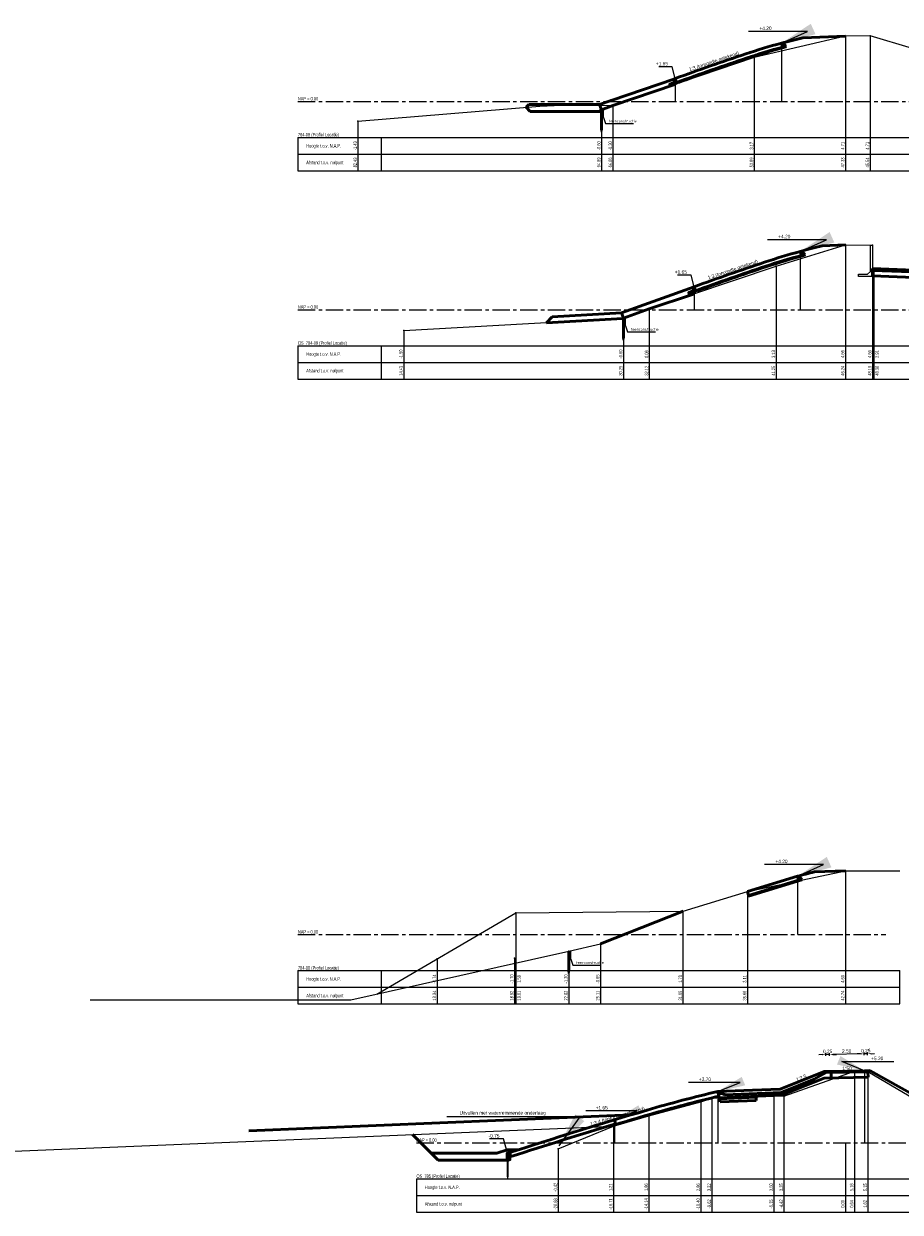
# Model space of a CAD drawing. Header units: metres. Extents: x -7 to 2281, y 7146 to 7816.
# Tile 15 of 29: x 2152 to 2215, y 7491 to 7576. Entities that reach past the tile are written whole.
import ezdxf
from ezdxf.enums import TextEntityAlignment as Align

# ---------------------------------------------------------------- set-up
doc = ezdxf.new("R2010")
doc.units = ezdxf.units.M
doc.linetypes.add('NAP', pattern=[20, 12.5, -2.5, 2.5, -2.5])
for name, color, linetype in [('887', 198, 'Continuous'), ('BS-BETONBAND', 255, 'Continuous'), ('BS-HEKWERK-KL-1_5M', 1, 'Continuous'), ('BS-KANT-KREUKELBERM', 255, 'Continuous'), ('BS-KRUINLIJN', 1, 'Continuous'), ('BS-PERKOENRIJ', 255, 'Continuous'), ('BS-PERKOENRIJ-MET-BETONBAND', 255, 'Continuous'), ('BS-RASTER', 255, 'Continuous'), ('BS-SCHEIDINGSLIJN-TALUDBEKL', 255, 'Continuous'), ('BS-TEENSCHOT-GECONSTRUEERD', 198, 'Continuous'), ('BS-TUSSENBERM', 1, 'Continuous'), ('BS-ZANDLIJN', 32, 'Continuous'), ('BS-ZANDLIJN_NVV', 198, 'Continuous'), ('DP-BS-profiel', 2, 'Continuous'), ('DP-Matenbalk', 7, 'Continuous'), ('DP-Matenbalk_bestaandehoogten', 6, 'Continuous'), ('DP-NAP-lijn', 5, 'NAP'), ('Hoeveelheden', 6, 'Continuous')]:
    doc.layers.add(name, color=color, linetype=linetype)
for name, color, linetype, lineweight in [('DP-BS-maatvoering', 2, 'Continuous', 20), ('DP-BS-matenbalk_verlenglijnen', 253, 'Continuous', 0), ('DP-NW-arcering_betonzuilen', 6, 'Continuous', 25), ('DP-NW-maatvoering', 7, 'Continuous', 35), ('DP-NW-matenbalk_verlenglijnen', 135, 'Continuous', 0), ('DP-NW-profiel', 4, 'Continuous', 50), ('DP-NW-teenschot', 2, 'Continuous', 25), ('DP-NW-Uitvullaag', 1, 'Uitvullaag', 18), ('DP-Uitvullaag', 1, 'Uitvullaag', 18), ('maatvoering-leadr', 7, 'Continuous', 30), ('maatvoering-lin', 7, 'Continuous', 20), ('TM-Glooiing', 4, 'Continuous', 50)]:
    doc.layers.add(name, color=color, linetype=linetype, lineweight=lineweight)
doc.layers.add('DP-NW-arcrand', color=142, linetype='Continuous', plot=False)
doc.styles.add('bestomschr', font='isocp.shx', dxfattribs={"width": 0.96})
doc.styles.add('Ontwnota-dwp-Bruinissepolder tot Grevelingendam$0$StagCAD', font='StagCAD.ttf')
doc.styles.add('StagCAD', font='StagCAD.ttf')
doc.linetypes.add('Uitvullaag', pattern='A,0,-0.005,[191,UITVULLAAG.shx,S=0.007,R=0,X=0,Y=0],-0.5', length=0.505)
doc.dimstyles.new('best-leader 1_100', dxfattribs={"dimscale": 0.1, "dimtxt": 2, "dimasz": 1.6, "dimexe": 0, "dimexo": 0, "dimgap": 0.8, "dimtad": 1, "dimrnd": 0.001, "dimzin": 1, "dimdsep": 46, "dimtxsty": 'bestomschr', "dimblk": 'RAD_PIJL', "dimcen": 0.09, "dimse1": 1, "dimse2": 1, "dimclrd": 212, "dimclre": 1, "dimclrt": 2, "dimazin": 0, "dimtfac": 1, "dimtix": 1, "dimtmove": 0, "dimatfit": 0, "dimfxl": 1, "dimtvp": 0.83, "dimtolj": 1, "dimtzin": 0, "dimlwd": 5, "dimarcsym": 0})
doc.dimstyles.new('GM-maatvoering', dxfattribs={"dimtxt": 2.5, "dimasz": 2.5, "dimexe": 1, "dimexo": 0, "dimgap": 1, "dimtad": 1, "dimrnd": 0.001, "dimzin": 1, "dimdsep": 46, "dimtxsty": 'StagCAD', "dimcen": 0.09, "dimclrd": 1, "dimclre": 1, "dimclrt": 7, "dimazin": 0, "dimtfac": 1, "dimtix": 1, "dimtmove": 0, "dimatfit": 3, "dimfxl": 1, "dimfxlon": 1, "dimtvp": 0.83, "dimtolj": 1, "dimtzin": 0, "dimlwd": 15, "dimlwe": 15, "dimarcsym": 0})
doc.dimstyles.new('leader 1_100', dxfattribs={"dimscale": 0.1, "dimtxt": 2.5, "dimasz": 2, "dimexe": 0, "dimexo": 0, "dimgap": 1, "dimtad": 1, "dimrnd": 0.001, "dimzin": 1, "dimdsep": 46, "dimtxsty": 'StagCAD', "dimblk": 'RAD_PIJL', "dimcen": 0.09, "dimse1": 1, "dimse2": 1, "dimclrd": 1, "dimclre": 1, "dimclrt": 7, "dimazin": 0, "dimtfac": 1, "dimtix": 1, "dimtmove": 0, "dimatfit": 0, "dimfxl": 1, "dimtvp": 0.83, "dimtolj": 1, "dimtzin": 0, "dimlwd": 15, "dimarcsym": 0})
doc.dimstyles.new('Ontwnota-dwp-Bruinissepolder tot Grevelingendam$0$leader 1_100', dxfattribs={"dimscale": 0.1, "dimtxt": 2.5, "dimasz": 2, "dimexe": 0, "dimexo": 0, "dimgap": 1, "dimtad": 1, "dimrnd": 0.001, "dimzin": 1, "dimdsep": 46, "dimtxsty": 'Ontwnota-dwp-Bruinissepolder tot Grevelingendam$0$StagCAD', "dimblk": 'Ontwnota-dwp-Bruinissepolder tot Grevelingendam$0$RAD_PIJL', "dimcen": 0.09, "dimse1": 1, "dimse2": 1, "dimclrd": 1, "dimclre": 1, "dimclrt": 7, "dimazin": 0, "dimtfac": 1, "dimtix": 1, "dimtmove": 0, "dimatfit": 0, "dimfxl": 1, "dimtvp": 0.83, "dimtolj": 1, "dimtzin": 0, "dimlwd": 15, "dimarcsym": 0})

# ---------------------------------------------------------------- blocks, each defined once
blk = doc.blocks.new('Ontwnota-dwp-Bruinissepolder tot Grevelingendam$0$RAD_PIJL')
at = {"color": 1, "linetype": 'Continuous'}
blk.add_solid([(-2.83, -0.75), (-2.83, 0.75), (0, 0)], dxfattribs=at)
blk = doc.blocks.new('123', base_point=(750, -20.1))
at = {"layer": 'BS-HEKWERK-KL-1_5M'}
for points in [[(749.75, -20.35), (750.25, -19.85)], [(750.25, -20.35), (749.75, -19.85)]]:
    blk.add_lwpolyline(points, dxfattribs=at)
blk = doc.blocks.new('15', base_point=(577.872525, -2.976085))
at = {"layer": 'BS-PERKOENRIJ'}
blk.add_lwpolyline([(577.716275, -3.444835), (577.591275, -3.382335), (577.466275, -3.257335), (577.403775, -3.132335), (577.372525, -3.007335), (577.372525, -2.944835), (577.403775, -2.819835), (577.466275, -2.694835), (577.591275, -2.569835), (577.716275, -2.507335), (577.841275, -2.476085), (577.903775, -2.476085), (578.028775, -2.507335), (578.153775, -2.569835), (578.278775, -2.694835), (578.341275, -2.819835), (578.372525, -2.944835), (578.372525, -3.007335), (578.341275, -3.132335), (578.278775, -3.257335), (578.153775, -3.382335), (578.028775, -3.444835), (577.903775, -3.476085), (577.841275, -3.476085)], close=True, dxfattribs=at)
blk = doc.blocks.new('RAD_PIJL')
at = {"color": 1, "linetype": 'Continuous'}
blk.add_solid([(-2.828, -0.75), (-2.828, 0.75), (0, 0)], dxfattribs=at)
blk = doc.blocks.new('*D224')
at = {"layer": 'Defpoints', "color": 0, "transparency": 16777216}
for p in [(2212.383, 7502.194), (2212.409, 7500.898), (2212.659, 7500.903)]:
    blk.add_point(p, dxfattribs=at)
at = {"layer": 'maatvoering-lin', "color": 1, "lineweight": 15, "transparency": 16777216}
for p, q in [((2212.133, 7502.189), (2211.883, 7502.184)), ((2212.385, 7502.094), (2212.381, 7502.294)), ((2212.633, 7502.199), (2212.383, 7502.194)), ((2212.635, 7502.099), (2212.631, 7502.299)), ((2212.883, 7502.204), (2213.133, 7502.209))]:
    blk.add_line(p, q, dxfattribs=at)
at = {"layer": 'maatvoering-lin', "color": 1, "transparency": 16777216}
for points in [[(2212.133, 7502.231), (2212.134, 7502.147), (2212.383, 7502.194)], [(2212.882, 7502.246), (2212.884, 7502.162), (2212.633, 7502.199)]]:
    blk.add_solid(points, dxfattribs=at)
at = {"layer": 'maatvoering-lin', "color": 7, "transparency": 16777216, "insert": (2212.504, 7502.422), "char_height": 0.25, "attachment_point": 5, "rotation": 1.14576, "style": 'StagCAD'}
blk.add_mtext('\\A1;0.25', dxfattribs=at)
blk = doc.blocks.new('*D225')
at = {"layer": 'Defpoints', "color": 0, "transparency": 16777216}
for p in [(2209.883, 7502.144), (2212.409, 7500.898), (2209.909, 7500.848)]:
    blk.add_point(p, dxfattribs=at)
at = {"layer": 'maatvoering-lin', "color": 1, "lineweight": 15, "transparency": 16777216}
for p, q in [((2209.885, 7502.044), (2209.881, 7502.244)), ((2212.133, 7502.189), (2210.133, 7502.149)), ((2212.385, 7502.094), (2212.381, 7502.294))]:
    blk.add_line(p, q, dxfattribs=at)
at = {"layer": 'maatvoering-lin', "color": 1, "transparency": 16777216}
for points in [[(2210.132, 7502.191), (2210.134, 7502.107), (2209.883, 7502.144)], [(2212.133, 7502.231), (2212.134, 7502.147), (2212.383, 7502.194)]]:
    blk.add_solid(points, dxfattribs=at)
at = {"layer": 'maatvoering-lin', "color": 7, "transparency": 16777216, "insert": (2211.129, 7502.394), "char_height": 0.25, "attachment_point": 5, "rotation": 1.14576, "style": 'StagCAD'}
blk.add_mtext('\\A1;2.50', dxfattribs=at)
blk = doc.blocks.new('*D226')
at = {"layer": 'Defpoints', "color": 0, "transparency": 16777216}
for p in [(2209.633, 7502.139), (2209.659, 7500.843), (2209.909, 7500.848)]:
    blk.add_point(p, dxfattribs=at)
at = {"layer": 'maatvoering-lin', "color": 1, "lineweight": 15, "transparency": 16777216}
for p, q in [((2209.383, 7502.134), (2209.133, 7502.129)), ((2209.635, 7502.039), (2209.631, 7502.239)), ((2209.883, 7502.144), (2209.633, 7502.139)), ((2209.885, 7502.044), (2209.881, 7502.244)), ((2210.133, 7502.149), (2210.383, 7502.154))]:
    blk.add_line(p, q, dxfattribs=at)
at = {"layer": 'maatvoering-lin', "color": 1, "transparency": 16777216}
for points in [[(2209.382, 7502.176), (2209.384, 7502.092), (2209.633, 7502.139)], [(2210.132, 7502.191), (2210.134, 7502.107), (2209.883, 7502.144)]]:
    blk.add_solid(points, dxfattribs=at)
at = {"layer": 'maatvoering-lin', "color": 7, "transparency": 16777216, "insert": (2209.754, 7502.367), "char_height": 0.25, "attachment_point": 5, "rotation": 1.14576, "style": 'StagCAD'}
blk.add_mtext('\\A1;0.25', dxfattribs=at)
blk = doc.blocks.new('dwp3a')
at = {"layer": 'DP-NW-arcrand'}
blk.add_line((7.975, 2.326), (8, 2.23), dxfattribs=at)
blk.add_lwpolyline([(0.259, -0.331, -0.006943), (5.202, 1.393, -0.015584), (8, 2.23, -0.015584)], format="xyb", dxfattribs=at)
at = {"layer": 'DP-NW-matenbalk_verlenglijnen'}
for points in [[(7.65, 2.55), (7.65, -1.65)], [(0, 0), (0, -1.65)]]:
    blk.add_lwpolyline(points, dxfattribs=at)
at = {"layer": 'DP-NW-profiel'}
for p, q in [((7.65, 2.55), (7.751, 2.55)), ((7.65, 2.55), (7.727, 2.26)), ((7.975, 2.326), (7.751, 2.55)), ((0, 0), (0.1, -0.283))]:
    blk.add_line(p, q, dxfattribs=at)
for points in [[(0, 0, -0.007115), (5.076, 1.773, -0.014227), (7.65, 2.55, -0.014227)], [(0.1, -0.283, -0.007119), (5.171, 1.488, -0.01422), (7.727, 2.26, -0.01422)], [(7.727, 2.26, -0.001364), (7.975, 2.326)]]:
    blk.add_lwpolyline(points, format="xyb", dxfattribs=at)
at = {"layer": 'DP-Uitvullaag', "ltscale": 4, "flags": 128}
blk.add_lwpolyline([(0.147, -0.266, -0.007052), (5.171, 1.488, -0.018123), (7.977, 2.319)], format="xyb", dxfattribs=at)
at = {"layer": 'DP-NW-maatvoering', "style": 'StagCAD'}
blk.add_text('1:3 (tonrondte getekend)', height=0.25, rotation=18.52882, dxfattribs=at).set_placement((2.854, 1.06), align=Align.BOTTOM_CENTER)
at = {"layer": 'DP-NW-maatvoering', "color": 7, "char_height": 0.25, "attachment_point": 9}
for s, insert, style in [('\\A1;+4.20', (6.938, 3.494), 'StagCAD'), ('\\A1;+1.65', (-0.515, 0.945), 'Ontwnota-dwp-Bruinissepolder tot Grevelingendam$0$StagCAD')]:
    blk.add_mtext(s, dxfattribs=dict(at, insert=insert, style=style))
at = {"layer": 'DP-NW-maatvoering', "annotation_type": 0, "has_hookline": 1, "hookline_direction": 1}
for points, dimstyle, override, text_width in [([(7.65, 2.55), (9.538, 3.394), (7.038, 3.394)], 'GM-maatvoering', {"dimscale": 0, "dimgap": 1, "dimtad": 1}, 0.75), ([(0, 0), (-0.215, 0.845), (-0.415, 0.845)], 'Ontwnota-dwp-Bruinissepolder tot Grevelingendam$0$leader 1_100', {"dimgap": 1, "dimtad": 1}, 0.675)]:
    blk.add_leader(points, dimstyle=dimstyle, override=override, dxfattribs=dict(at, text_width=text_width))
blk = doc.blocks.new('teenconstructie')
at = {"layer": 'DP-BS-profiel', "color": 1}
for p, q in [((-0.05, 0), (0.05, 0)), ((0, -1.6), (0, -1.44))]:
    blk.add_line(p, q, dxfattribs=at)
blk.add_lwpolyline([(-0.05, -1.4), (-0.05, 0), (-0.04, 0.01), (0.04, 0.01), (0.05, 0), (0.05, -1.4), (0.01, -1.6), (-0.01, -1.6)], close=True, dxfattribs=at)
blk.add_lwpolyline([(0.05, 0), (0.125, 0), (0.125, -0.5), (0.05, -0.5)], dxfattribs=at)
blk.add_ellipse((-0.021, -1.44), major_axis=(0, 0.04), ratio=0.525, start_param=4.712389, end_param=7.853982, dxfattribs=at)
at = {"layer": 'DP-BS-profiel', "color": 1, "extrusion": (0, 0, -1)}
blk.add_ellipse((0.021, -1.44), major_axis=(0, 0.04), ratio=0.525, start_param=4.712389, end_param=7.853982, dxfattribs=at)
at = {"layer": 'DP-BS-maatvoering', "color": 2, "insert": (0.537, -0.91), "char_height": 0.2, "attachment_point": 7, "style": 'bestomschr'}
blk.add_mtext('\\A1;teenconstructie', dxfattribs=at)
at = {"layer": 'DP-BS-maatvoering', "annotation_type": 0, "has_hookline": 1, "hookline_direction": 0, "text_width": 1.767}
blk.add_leader([(0, -0.15), (0.297, -0.99), (0.457, -0.99)], dimstyle='best-leader 1_100', override={"dimgap": 0.8, "dimtad": 1}, dxfattribs=at)
blk = doc.blocks.new('Onderhoudsstrook 2.50')
at = {"layer": 'DP-NW-matenbalk_verlenglijnen'}
for p, q in [((0, 3.7), (0, 0)), ((-7.437, 1.65), (-7.437, 0))]:
    blk.add_line(p, q, dxfattribs=at)
at = {"layer": 'DP-NW-profiel'}
for p, q in [((-7.437, 1.65), (-7.339, 1.326)), ((-14.978, -0.735), (-14.895, -0.989))]:
    blk.add_line(p, q, dxfattribs=at)
for points in [[(-15.13, -0.75, -0.007195), (-5.086, 2.362, -0.014388), (0, 3.7)], [(-7.339, 1.326, -0.001681), (-4.987, 2.026, -0.014388), (0.079, 3.359)], [(-14.895, -0.989, -0.005412), (-7.354, 1.374, -0.005412)]]:
    blk.add_lwpolyline(points, format="xyb", dxfattribs=at)
at = {"layer": 'DP-NW-teenschot', "flags": 128}
blk.add_lwpolyline([(-15.124, -2.55), (-15.095, -2.396), (-15.095, -0.75), (-15.165, -0.75), (-15.165, -2.396), (-15.134, -2.55)], close=True, dxfattribs=at)
blk.add_lwpolyline([(-15.095, -0.75), (-15.075, -0.75), (-15.075, -1.35), (-15.095, -1.35)], dxfattribs=at)
at = {"layer": 'DP-NW-teenschot', "color": 3, "lineweight": 35, "flags": 128}
blk.add_lwpolyline([(-15.058, -1.235), (-15.058, -0.735), (-14.978, -0.735), (-14.938, -0.985), (-14.938, -1.235), (-15.058, -1.235)], dxfattribs=at)
at = {"layer": 'DP-NW-Uitvullaag', "ltscale": 4, "flags": 128}
for points in [[(-7.336, 1.315, -0.001707), (-4.948, 2.026, -0.014388), (0.119, 3.359, -0.014388)], [(-14.856, -0.989, -0.005386), (-7.351, 1.363, -0.005386)]]:
    blk.add_lwpolyline(points, format="xyb", dxfattribs=at)
at = {"layer": 'DP-NW-maatvoering', "style": 'StagCAD'}
blk.add_text('1:3.4 (tonrondte getekend)', height=0.25, rotation=16.38954, dxfattribs=at).set_placement((-7.165, 1.732), align=Align.BOTTOM_CENTER)
at = {"layer": 'DP-NW-maatvoering', "color": 7, "char_height": 0.25, "attachment_point": 9, "style": 'StagCAD'}
for s, insert in [('\\A1;+3.70', (-0.482, 4.456)), ('\\A1;+1.65', (-7.919, 2.406)), ('\\A1;-0.75', (-15.716, 0.382))]:
    blk.add_mtext(s, dxfattribs=dict(at, insert=insert))
at = {"layer": 'DP-NW-maatvoering', "annotation_type": 0, "has_hookline": 1, "hookline_direction": 1}
for points, override, text_width in [([(0, 3.7), (1.618, 4.356), (-0.382, 4.356)], {"dimscale": 0, "dimgap": 1, "dimtad": 1}, 0.725), ([(-7.437, 1.65), (-5.819, 2.306), (-7.819, 2.306)], {"dimscale": 0, "dimgap": 1, "dimtad": 1}, 0.675), ([(-15.13, -0.75), (-15.416, 0.282), (-15.616, 0.282)], {"dimgap": 1, "dimtad": 1}, 0.725)]:
    blk.add_leader(points, dimstyle='leader 1_100', override=override, dxfattribs=dict(at, text_width=text_width))

msp = doc.modelspace()

# ---------------------------------------------------------------- linework, layer by layer
at = {"layer": '887'}
msp.add_point((2195.05, 7555.178), dxfattribs=at)
at = {"layer": 'BS-BETONBAND'}
for p in [(2204.474, 7573.95), (2206.05, 7558.909)]:
    msp.add_point(p, dxfattribs=at)
at = {"layer": 'BS-KANT-KREUKELBERM'}
for p in [(2194.3, 7570.476), (2196.915, 7555.838), (2193.399, 7510.125), (2181.638, 7509.037)]:
    msp.add_point(p, dxfattribs=at)
at = {"layer": 'BS-KRUINLIJN'}
for p in [(2211.036, 7575.489), (2212.82, 7575.493), (2211.036, 7560.443), (2212.987, 7560.433), (2211.036, 7515.383), (2187.308, 7512.355), (2209.657, 7500.931), (2210.639, 7500.941)]:
    msp.add_point(p, dxfattribs=at)
at = {"layer": 'BS-PERKOENRIJ-MET-BETONBAND'}
msp.add_point((2203.975, 7513.884), dxfattribs=at)
at = {"layer": 'BS-SCHEIDINGSLIJN-TALUDBEKL'}
for p in [(2213.093, 7558.685), (2200.636, 7498.737)]:
    msp.add_point(p, dxfattribs=at)
at = {"layer": 'BS-TEENSCHOT-GECONSTRUEERD'}
for p in [(2193.473, 7570.178), (2191.11, 7509.578), (2190.359, 7495.355)]:
    msp.add_point(p, dxfattribs=at)
at = {"layer": 'BS-TUSSENBERM'}
for p in [(2201.421, 7499.002), (2206.614, 7499.133)]:
    msp.add_point(p, dxfattribs=at)
at = {"layer": 'BS-ZANDLIJN'}
for p in [(2175.927, 7569.353), (2187.21, 7509.076), (2194.329, 7496.992)]:
    msp.add_point(p, dxfattribs=at)
at = {"layer": 'BS-ZANDLIJN_NVV'}
msp.add_point((2179.227, 7554.277), dxfattribs=at)
at = {"layer": 'DP-BS-matenbalk_verlenglijnen'}
for p, q in [((2211.036, 7575.489), (2211.036, 7565.786)), ((2212.82, 7575.493), (2212.82, 7565.786)), ((2204.474, 7573.95), (2204.474, 7565.786)), ((2194.3, 7570.476), (2194.3, 7565.786)), ((2175.927, 7569.353), (2175.927, 7565.786)), ((2193.473, 7570.178), (2193.473, 7565.786)), ((2211.036, 7560.443), (2211.036, 7550.786)), ((2212.987, 7560.433), (2212.987, 7550.786)), ((2206.05, 7558.909), (2206.05, 7550.786)), ((2213.093, 7558.685), (2213.093, 7550.786)), ((2196.915, 7555.838), (2196.915, 7550.786)), ((2195.05, 7555.178), (2195.05, 7550.786)), ((2179.227, 7554.277), (2179.227, 7550.786)), ((2211.036, 7515.383), (2211.036, 7505.786)), ((2203.975, 7513.884), (2203.975, 7505.786)), ((2187.308, 7512.355), (2187.308, 7505.786)), ((2199.344, 7505.786), (2199.344, 7512.478)), ((2191.11, 7509.578), (2191.11, 7505.786)), ((2193.399, 7510.125), (2193.399, 7505.786)), ((2181.638, 7509.037), (2181.638, 7505.786)), ((2187.21, 7509.076), (2187.21, 7505.786)), ((2211.68, 7500.941), (2211.68, 7490.786)), ((2212.661, 7500.931), (2212.661, 7490.786)), ((2205.889, 7499.278), (2205.889, 7490.786)), ((2200.636, 7498.737), (2200.636, 7490.786)), ((2201.421, 7499.002), (2201.421, 7490.786)), ((2206.614, 7499.133), (2206.614, 7490.786)), ((2196.892, 7497.739), (2196.892, 7490.786)), ((2194.329, 7496.992), (2194.329, 7490.786)), ((2211.036, 7495.778), (2211.036, 7490.786)), ((2190.359, 7495.355), (2190.359, 7490.786))]:
    msp.add_line(p, q, dxfattribs=at)
for points in [[(2211.036, 7560.443, 0), (2211.036, 7560.443, 0)], [(2212.987, 7560.433, 0), (2212.987, 7560.433, 0)], [(2206.05, 7558.909, 0), (2206.05, 7558.909, 0)], [(2213.093, 7558.685, 0), (2213.093, 7558.685, 0)], [(2196.915, 7555.838, 0), (2196.915, 7555.838, 0)], [(2195.05, 7555.178, 0), (2195.05, 7555.178, 0)], [(2179.227, 7554.277, 0), (2179.227, 7554.277, 0)], [(2187.308, 7512.355, 0), (2187.308, 7508.147, 0)], [(2181.638, 7509.037, 0), (2181.638, 7508.147, 0)]]:
    msp.add_polyline3d(points, dxfattribs=at)
at = {"layer": 'DP-BS-profiel'}
for p, q in [((2206.05, 7558.909), (2211.036, 7560.443)), ((2211.036, 7560.443), (2212.837, 7560.433)), ((2212.987, 7560.433), (2212.987, 7558.687)), ((2196.915, 7555.838), (2206.05, 7558.909)), ((2212.987, 7558.687), (2219.181, 7558.551)), ((2195.05, 7555.178), (2196.915, 7555.838)), ((2179.227, 7554.277), (2195.05, 7555.178)), ((2211.036, 7515.383), (2214.944, 7515.383))]:
    msp.add_line(p, q, dxfattribs=at)
for points in [[(2175.927, 7569.353), (2189.022, 7570.439), (2191.627, 7570.554), (2194.299, 7570.476)], [(2156.659, 7506.078), (2175.419, 7506.078), (2191.11, 7509.578)], [(2117.165, 7493.778), (2194.329, 7496.992)]]:
    msp.add_lwpolyline(points, dxfattribs=at)
msp.add_lwpolyline([(2212.987, 7560.433), (2212.987, 7558.183), (2211.987, 7558.183), (2211.987, 7558.333), (2212.637, 7558.333), (2212.837, 7558.533), (2212.837, 7560.433)], close=True, dxfattribs=at)
for points in [[(2215.874, 7574.597, 0), (2212.82, 7575.493, 0), (2211.036, 7575.489, 0), (2204.474, 7573.95, 0), (2194.3, 7570.476, 0), (2193.473, 7570.178, 0)], [(2191.11, 7509.578, 0), (2193.399, 7510.125, 0), (2199.344, 7512.478, 0), (2203.975, 7513.884, 0), (2211.036, 7515.383, 0)], [(2177.298, 7506.497, 0), (2187.308, 7512.355, 0), (2199.344, 7512.478, 0)], [(2190.359, 7495.355, 0), (2194.329, 7496.992, 0), (2196.892, 7497.739, 0), (2200.636, 7498.737, 0), (2201.421, 7499.002, 0), (2205.889, 7499.278, 0), (2206.614, 7499.133, 0), (2211.68, 7500.941, 0), (2212.661, 7500.931, 0), (2219.304, 7497.013, 0), (2223.149, 7496.814, 0), (2224.185, 7495.328, 0), (2225.033, 7495.328, 0), (2226.119, 7496.22, 0)]]:
    msp.add_polyline3d(points, dxfattribs=at)
at = {"layer": 'DP-Matenbalk'}
for points in [[(2171.612, 7568.186, 0), (2235.374, 7568.186, 0)], [(2171.612, 7568.186, 0), (2171.612, 7565.786, 0), (2177.612, 7565.786, 0), (2235.374, 7565.786, 0)], [(2177.612, 7568.186, 0), (2177.612, 7565.786, 0)], [(2177.612, 7568.186, 0), (2177.612, 7568.186, 0)], [(2181.175, 7568.186, 0), (2181.175, 7568.186, 0)], [(2171.612, 7566.986, 0), (2235.374, 7566.986, 0)], [(2177.612, 7566.986, 0), (2177.612, 7566.986, 0)], [(2181.175, 7566.986, 0), (2181.175, 7566.986, 0)], [(2181.175, 7565.786, 0), (2181.175, 7565.786, 0)], [(2171.612, 7553.186, 0), (2171.612, 7550.786, 0), (2177.612, 7550.786, 0), (2238.354, 7550.786, 0)], [(2171.612, 7553.186, 0), (2238.354, 7553.186, 0)], [(2177.612, 7553.186, 0), (2177.612, 7550.786, 0)], [(2177.612, 7553.186, 0), (2177.612, 7553.186, 0)], [(2171.612, 7551.986, 0), (2238.354, 7551.986, 0)], [(2177.612, 7551.986, 0), (2177.612, 7551.986, 0)], [(2171.612, 7508.186, 0), (2171.612, 7505.786, 0), (2177.612, 7505.786, 0), (2214.944, 7505.786, 0)], [(2171.612, 7508.186, 0), (2214.944, 7508.186, 0)], [(2177.612, 7508.186, 0), (2177.612, 7505.786, 0)], [(2177.612, 7508.186, 0), (2177.612, 7508.186, 0)], [(2182.662, 7508.186, 0), (2182.662, 7508.186, 0)], [(2214.944, 7505.786, 0), (2214.944, 7508.186, 0)], [(2171.612, 7506.986, 0), (2214.944, 7506.986, 0)], [(2177.612, 7506.986, 0), (2177.612, 7506.986, 0)], [(2182.662, 7506.986, 0), (2182.662, 7506.986, 0)], [(2213.944, 7506.986, 0), (2213.944, 7506.986, 0)], [(2182.662, 7505.786, 0), (2182.662, 7505.786, 0)], [(2213.944, 7505.786, 0), (2213.944, 7505.786, 0)], [(2180.148, 7493.186, 0), (2180.148, 7490.786, 0), (2190.359, 7490.786, 0), (2227.119, 7490.786, 0)], [(2180.148, 7493.186, 0), (2227.119, 7493.186, 0)], [(2190.359, 7493.186, 0), (2190.359, 7490.786, 0)], [(2190.359, 7493.186, 0), (2190.359, 7493.186, 0)], [(2180.148, 7491.986, 0), (2227.119, 7491.986, 0)], [(2190.359, 7491.986, 0), (2190.359, 7491.986, 0)]]:
    msp.add_polyline3d(points, dxfattribs=at)
at = {"layer": 'DP-NAP-lijn', "ltscale": 0.1}
for p, q in [((2171.612, 7570.778), (2258.107, 7570.778)), ((2171.612, 7555.778), (2258.107, 7555.778)), ((2171.612, 7510.778), (2213.944, 7510.778)), ((2180.148, 7495.778), (2226.119, 7495.778))]:
    msp.add_line(p, q, dxfattribs=at)
at = {"layer": 'DP-NW-arcrand'}
for p in [(2204.091, 7513.501), (2207.904, 7514.754)]:
    msp.add_line(p, (2207.927, 7514.666), dxfattribs=at)
at = {"layer": 'DP-NW-matenbalk_verlenglijnen'}
msp.add_line((2212.408, 7500.978), (2212.408, 7495.778), dxfattribs=at)
msp.add_lwpolyline([(2207.579, 7514.978), (2207.579, 7510.778)], dxfattribs=at)
at = {"layer": 'DP-NW-profiel'}
for p, q in [((2207.96, 7575.366), (2211.036, 7575.489)), ((2198.419, 7571.936), (2198.435, 7571.888)), ((2188.242, 7570.557), (2188.043, 7570.358)), ((2188.043, 7570.358), (2188.344, 7570.057)), ((2193.344, 7570.557), (2188.242, 7570.557)), ((2193.337, 7570.554), (2193.473, 7570.178)), ((2193.423, 7570.057), (2188.344, 7570.057)), ((2209.356, 7560.375), (2211.036, 7560.443)), ((2224.797, 7558.278), (2212.987, 7558.751)), ((2212.987, 7558.751), (2212.987, 7558.215)), ((2212.987, 7558.687), (2212.987, 7558.722)), ((2224.647, 7558.149), (2212.987, 7558.616)), ((2194.917, 7555.555), (2200.136, 7557.428)), ((2212.987, 7558.215), (2224.427, 7557.758)), ((2199.784, 7556.93), (2199.822, 7556.815)), ((2189.925, 7555.269), (2189.5, 7554.844)), ((2189.925, 7555.269), (2194.917, 7555.555)), ((2194.917, 7555.555), (2195.05, 7555.178)), ((2203.975, 7513.884), (2207.579, 7514.978)), ((2204.062, 7513.597), (2207.666, 7514.691)), ((2207.579, 7514.978), (2207.68, 7514.978)), ((2207.579, 7514.978), (2207.656, 7514.689)), ((2207.904, 7514.754), (2207.68, 7514.978)), ((2208.808, 7515.294), (2211.036, 7515.383)), ((2203.975, 7513.884), (2204.062, 7513.597)), ((2193.399, 7510.125), (2199.344, 7512.478)), ((2206.349, 7499.659), (2209.503, 7500.92)), ((2209.908, 7500.928), (2209.503, 7500.92)), ((2209.659, 7500.843), (2212.659, 7500.903)), ((2209.908, 7500.928), (2212.408, 7500.978)), ((2209.908, 7500.928), (2209.909, 7500.848)), ((2212.789, 7500.986), (2212.408, 7500.978)), ((2212.408, 7500.978), (2212.409, 7500.898)), ((2212.667, 7500.503), (2212.659, 7500.903)), ((2212.789, 7500.986), (2220.005, 7496.977)), ((2206.402, 7499.41), (2208.782, 7500.363)), ((2206.444, 7499.212), (2209.515, 7500.44)), ((2209.515, 7500.44), (2212.667, 7500.503)), ((2210.009, 7500.85), (2210.017, 7500.45)), ((2201.842, 7499.478), (2204.34, 7499.578)), ((2202.015, 7498.735), (2201.842, 7499.478)), ((2201.873, 7499.347), (2202.173, 7499.347)), ((2201.946, 7499.032), (2206.444, 7499.212)), ((2202.173, 7499.347), (2202.368, 7499.249)), ((2202.368, 7499.249), (2206.402, 7499.41)), ((2204.34, 7499.578), (2206.349, 7499.659)), ((2202.015, 7498.735), (2204.62, 7498.839)), ((2204.608, 7499.139), (2204.62, 7498.839)), ((2179.851, 7496.389), (2181.712, 7494.528)), ((2185.927, 7495.028), (2181.212, 7495.028)), ((2186.677, 7494.528), (2181.712, 7494.528))]:
    msp.add_line(p, q, dxfattribs=at)
at = {"layer": 'DP-NW-profiel', "color": 3}
for p, q in [((2224.647, 7558.249), (2212.987, 7558.716)), ((2224.647, 7558.199), (2212.987, 7558.666)), ((2209.908, 7500.893), (2212.408, 7500.943))]:
    msp.add_line(p, q, dxfattribs=at)
at = {"layer": 'DP-NW-profiel'}
for points in [[(2193.337, 7570.554), (2194.167, 7570.854), (2198.744, 7572.416)], [(2193.473, 7570.178), (2194.3, 7570.476), (2198.744, 7571.994)], [(2193.423, 7570.057), (2193.423, 7570.178), (2193.473, 7570.178)], [(2195.05, 7555.178), (2196.915, 7555.838), (2200.101, 7556.909)], [(2189.5, 7554.844), (2195, 7555.159), (2195, 7555.178), (2195.05, 7555.178)], [(2209.659, 7500.843), (2208.782, 7500.363)], [(2185.927, 7495.028), (2186.677, 7495.278), (2187.482, 7495.278)], [(2186.677, 7494.528), (2186.677, 7495.028), (2186.712, 7495.028)]]:
    msp.add_lwpolyline(points, dxfattribs=at)
for points in [[(2198.892, 7572.097), (2198.779, 7572.428), (2198.703, 7572.402), (2198.758, 7572.242), (2198.708, 7572.14), (2198.39, 7572.021), (2198.419, 7571.936)], [(2200.254, 7557.099), (2200.136, 7557.428), (2200.061, 7557.401), (2200.118, 7557.241), (2200.07, 7557.139), (2199.753, 7557.015), (2199.784, 7556.93)]]:
    msp.add_lwpolyline(points, close=True, dxfattribs=at)
msp.add_lwpolyline([(2207.656, 7514.688, -0.001364), (2207.903, 7514.755)], format="xyb", dxfattribs=at)
for centre, start in [((2218.8, 7529.366), 103.25915), ((2220.157, 7514.366), 103.2108), ((2219.95, 7469.366), 103.63648)]:
    msp.add_arc(centre, 47.26, start, 105.1745, dxfattribs=at)
at = {"layer": 'DP-Uitvullaag', "ltscale": 4}
msp.add_line((2204.062, 7513.597), (2207.666, 7514.691), dxfattribs=at)
at = {"layer": 'Hoeveelheden'}
msp.add_line((2204.614, 7498.989), (2201.98, 7498.883), dxfattribs=at)
msp.add_lwpolyline([(2201.946, 7499.032), (2204.608, 7499.139), (2204.614, 7498.989), (2201.98, 7498.883)], close=True, dxfattribs=at)
at = {"layer": 'TM-Glooiing'}
msp.add_line((2168.076, 7496.649), (2195.59, 7497.795), dxfattribs=at)

# ---------------------------------------------------------------- block references
msp.add_blockref('Onderhoudsstrook 2.50', (2201.842, 7495.778))
at = {"layer": 'BS-PERKOENRIJ', "xscale": 0.05, "yscale": 0.05, "zscale": 0.05}
msp.add_blockref('15', (2196.892, 7497.739), dxfattribs=at)
at = {"layer": 'BS-RASTER', "xscale": 0.3, "yscale": 0.3, "zscale": 0.3, "rotation": 314.999999}
msp.add_blockref('123', (2205.889, 7499.278), dxfattribs=at)
at = {"layer": 'DP-BS-profiel'}
for p in [(2193.473, 7570.178), (2195.05, 7555.178), (2191.11, 7509.578)]:
    msp.add_blockref('teenconstructie', p, dxfattribs=at)
at = {"layer": 'DP-NW-arcering_betonzuilen'}
msp.add_blockref('dwp3a', (2198.779, 7572.428), dxfattribs=at)
at = {"layer": 'DP-NW-profiel'}
msp.add_blockref('dwp3a', (2200.136, 7557.428), dxfattribs=at)

# ---------------------------------------------------------------- texts
at = {"layer": 'DP-Matenbalk', "width": 0.68}
for s, p in [('784-08 (Profiel Locatie) ', (2171.612, 7568.186)), ('OS_784-09 (Profiel Locatie) ', (2171.612, 7553.186)), ('784-10 (Profiel Locatie) ', (2171.612, 7508.186)), ('OS_785 (Profiel Locatie) ', (2180.148, 7493.186))]:
    msp.add_text(s, height=0.25, dxfattribs=at).set_placement(p, align=Align.BOTTOM_LEFT)
for s, p in [('Hoogte t.o.v. N.A.P.', (2172.212, 7567.586)), ('Afstand t.o.v. nulpunt', (2172.212, 7566.386)), ('Hoogte t.o.v. N.A.P.', (2172.212, 7552.586)), ('Afstand t.o.v. nulpunt', (2172.212, 7551.386)), ('Hoogte t.o.v. N.A.P.', (2172.212, 7507.586)), ('Afstand t.o.v. nulpunt', (2172.212, 7506.386)), ('Hoogte t.o.v. N.A.P.', (2180.748, 7492.586)), ('Afstand t.o.v. nulpunt', (2180.748, 7491.386))]:
    msp.add_text(s, height=0.25, dxfattribs=at).set_placement(p, align=Align.MIDDLE_LEFT)
at = {"layer": 'DP-Matenbalk_bestaandehoogten', "width": 0.68}
for s, p in [('-1.43', (2175.929, 7567.586)), ('-0.60', (2193.475, 7567.586)), ('-0.30', (2194.301, 7567.586)), ('3.17', (2204.476, 7567.586)), ('4.71', (2211.038, 7567.586)), ('4.71', (2212.822, 7567.586)), ('82.43', (2175.929, 7566.386)), ('64.89', (2193.475, 7566.386)), ('64.06', (2194.301, 7566.386)), ('53.89', (2204.476, 7566.386)), ('47.33', (2211.038, 7566.386)), ('45.54', (2212.822, 7566.386)), ('-1.50', (2179.227, 7552.586)), ('-0.60', (2195.05, 7552.586)), ('0.06', (2196.915, 7552.586)), ('3.13', (2206.05, 7552.586)), ('4.66', (2211.036, 7552.586)), ('4.66', (2212.987, 7552.586)), ('2.91', (2213.515, 7552.586)), ('14.43', (2179.227, 7551.386)), ('30.25', (2195.05, 7551.386)), ('32.12', (2196.915, 7551.386)), ('41.25', (2206.05, 7551.386)), ('46.24', (2211.036, 7551.386)), ('48.19', (2212.987, 7551.386)), ('48.30', (2213.515, 7551.386)), ('-1.74', (2181.638, 7507.586)), ('-1.70', (2187.21, 7507.586)), ('1.58', (2187.729, 7507.586)), ('-1.20', (2191.11, 7507.586)), ('-0.65', (2193.399, 7507.586)), ('1.70', (2199.344, 7507.586)), ('3.11', (2203.975, 7507.586)), ('4.60', (2211.036, 7507.586)), ('13.34', (2181.638, 7506.386)), ('18.92', (2187.21, 7506.386)), ('19.01', (2187.729, 7506.386)), ('22.82', (2191.11, 7506.386)), ('25.11', (2193.399, 7506.386)), ('31.05', (2199.344, 7506.386)), ('35.68', (2203.975, 7506.386)), ('42.74', (2211.036, 7506.386)), ('-0.42', (2190.359, 7492.586)), ('1.21', (2194.329, 7492.586)), ('1.96', (2196.892, 7492.586)), ('2.96', (2200.636, 7492.586)), ('3.22', (2201.421, 7492.586)), ('3.50', (2205.889, 7492.586)), ('3.35', (2206.614, 7492.586)), ('5.16', (2211.68, 7492.586)), ('5.15', (2212.661, 7492.586)), ('-20.68', (2190.359, 7491.386)), ('-16.71', (2194.329, 7491.386)), ('-14.14', (2196.892, 7491.386)), ('-10.40', (2200.636, 7491.386)), ('-9.62', (2201.421, 7491.386)), ('-5.15', (2205.889, 7491.386)), ('-4.42', (2206.614, 7491.386)), ('0.00', (2211.036, 7491.386)), ('0.64', (2211.68, 7491.386)), ('1.62', (2212.661, 7491.386))]:
    msp.add_text(s, height=0.25, rotation=90, dxfattribs=at).set_placement(p, align=Align.BOTTOM_CENTER)
at = {"layer": 'DP-NAP-lijn', "width": 0.68}
for p in [(2171.612, 7570.778), (2171.612, 7555.778), (2171.612, 7510.778), (2180.148, 7495.778)]:
    msp.add_text('NAP = 0.00', height=0.25, dxfattribs=at).set_placement(p, align=Align.BOTTOM_LEFT)
at = {"layer": 'maatvoering-leadr', "color": 7, "ltscale": 7, "insert": (2183.245, 7497.747), "char_height": 0.25, "attachment_point": 7, "style": 'StagCAD'}
msp.add_mtext('\\A1;Uitvullen met waterremmende onderlaag', dxfattribs=at)
at = {"layer": 'maatvoering-lin', "style": 'StagCAD'}
for s, rotation, p in [('1:50', 1.14576, (2211.158, 7500.953)), ('1:2.5', 21.80141, (2207.925, 7500.289))]:
    msp.add_text(s, height=0.25, rotation=rotation, dxfattribs=at).set_placement(p, align=Align.BOTTOM_CENTER)

# ---------------------------------------------------------------- dimensions: what is measured, and where the dimension line sits
at = {"layer": 'maatvoering-lin'}
dim = msp.add_aligned_dim(p1=(2212.659, 7500.903), p2=(2212.409, 7500.898), distance=-1.296, dimstyle='GM-maatvoering', dxfattribs=at)
dim.commit()
dim.dimension.update_dxf_attribs({"geometry": '*D224', "text_midpoint": (2212.504, 7502.422)})
for base, p1, p2, picture, middle in [((2209.633, 7502.139), (2209.909, 7500.848), (2209.659, 7500.843), '*D226', (2209.754, 7502.367)), ((2209.883, 7502.144), (2212.409, 7500.898), (2209.909, 7500.848), '*D225', (2211.129, 7502.394))]:
    dim = msp.add_linear_dim(base=base, p1=p1, p2=p2, angle=1.14576, dimstyle='GM-maatvoering', dxfattribs=at)
    dim.commit()
    dim.dimension.update_dxf_attribs({"geometry": picture, "text_midpoint": middle})

# ---------------------------------------------------------------- leaders
at = {"layer": 'DP-NW-maatvoering', "annotation_type": 0, "has_hookline": 1}
for points, dimstyle, hookline_direction, text_width in [([(2207.579, 7514.978), (2209.467, 7515.822), (2206.967, 7515.822)], 'GM-maatvoering', 1, 0.75), ([(2212.408, 7500.978), (2210.789, 7501.634), (2212.789, 7501.634)], 'leader 1_100', 0, 0.725)]:
    msp.add_leader(points, dimstyle=dimstyle, override={"dimscale": 0, "dimgap": 1, "dimtad": 1}, dxfattribs=dict(at, hookline_direction=hookline_direction, text_width=text_width))
at = {"layer": 'maatvoering-leadr', "ltscale": 7, "annotation_type": 0, "has_hookline": 1, "hookline_direction": 1, "text_width": 6.1}
msp.add_leader([(2190.431, 7495.566), (2191.945, 7497.647), (2189.445, 7497.647)], dimstyle='GM-maatvoering', override={"dimscale": 0}, dxfattribs=at)

# ---------------------------------------------------------------- next in the draw order: texts
at = {"layer": 'DP-NW-maatvoering', "color": 7, "char_height": 0.25, "style": 'StagCAD', "bg_fill": 3, "box_fill_scale": 1, "bg_fill_color": 256, "bg_fill_transparency": 0}
for s, insert, attachment_point in [('\\A1;+4.20', (2206.867, 7515.922), 9), ('\\A1;+5.20', (2212.889, 7501.734), 7)]:
    msp.add_mtext(s, dxfattribs=dict(at, insert=insert, attachment_point=attachment_point))

doc.saveas('drawing.dxf')
